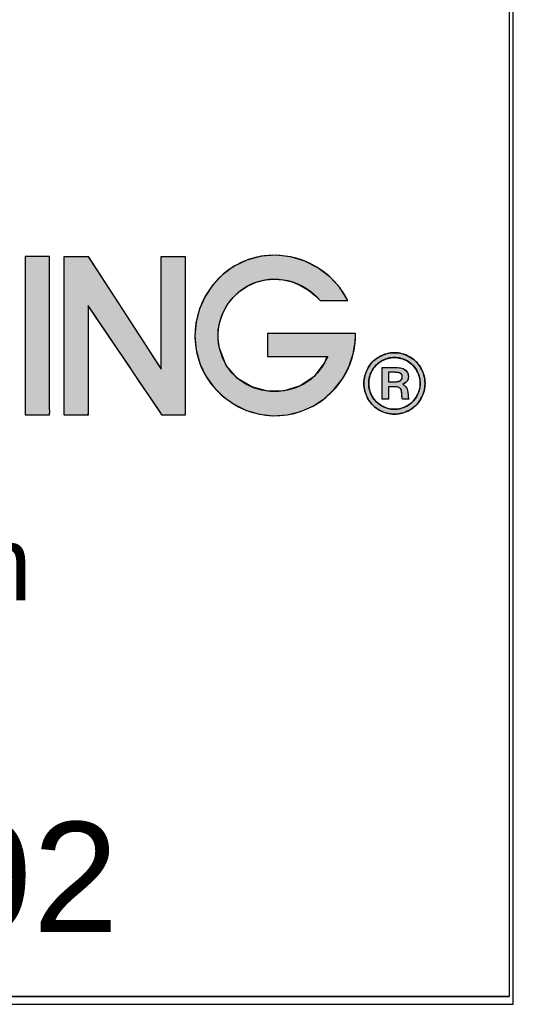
# Model space of a CAD drawing. Header units: inches. Extents: x 0.1 to 84.9, y 0.1 to 49.9.
# Tile 8 of 11: x 81.6 to 84.9, y 0.1 to 6.6. Entities that reach past the tile are written whole.
import ezdxf
from ezdxf import colors
from ezdxf.entities.mleader import LeaderData, LeaderLine
from ezdxf.math import Vec2, Vec3

# ---------------------------------------------------------------- set-up
doc = ezdxf.new("R2010")
doc.units = ezdxf.units.IN
doc.header["$MEASUREMENT"] = 0
doc.layers.add('Default', color=7, linetype='Continuous')
doc.layers.add('Layer_1', color=7, linetype='Continuous')

# ---------------------------------------------------------------- blocks, each defined once
blk = doc.blocks.new('_DOT')
at = {"color": 0}
blk.add_line((0, 0), (-1, 0), dxfattribs=at)
at = {"color": 0, "const_width": 0.333}
blk.add_lwpolyline([(-0.1665, 0, 1), (0.1665, 0, 1)], format="xyb", close=True, dxfattribs=at)
blk = doc.blocks.new('block_2')
at = {"layer": 'Default', "linetype": 'Continuous'}
for points in [[(0.7599, 0.2235), (0.7595, 0.2235), (0.7585, 0.2235), (0.757, 0.2235), (0.7551, 0.2235), (0.7527, 0.2235), (0.7501, 0.2235), (0.7473, 0.2235), (0.7443, 0.2235), (0.7414, 0.2235), (0.7384, 0.2235), (0.7357, 0.2235), (0.7331, 0.2235), (0.7309, 0.2235), (0.7291, 0.2235), (0.7277, 0.2235), (0.727, 0.2235), (0.7268, 0.2232), (0.7268, 0.2196), (0.7268, 0.212), (0.7268, 0.2011), (0.7268, 0.1873), (0.7268, 0.1714), (0.7268, 0.1538), (0.7268, 0.135), (0.7268, 0.1157), (0.7268, 0.0964), (0.7268, 0.0777), (0.7268, 0.06), (0.7268, 0.0441), (0.7268, 0.0304), (0.7268, 0.0194), (0.7268, 0.0119), (0.7268, 0.0082), (0.7281, 0.008), (0.7301, 0.008), (0.732, 0.008), (0.734, 0.008), (0.736, 0.008), (0.7379, 0.008), (0.7399, 0.008), (0.7418, 0.008), (0.7438, 0.008), (0.7458, 0.008), (0.7477, 0.008), (0.7497, 0.008), (0.7516, 0.008), (0.7536, 0.008), (0.7556, 0.008), (0.7575, 0.008), (0.7595, 0.008), (0.7596, 0.0081), (0.7597, 0.0083), (0.7598, 0.0088), (0.7599, 0.0094), (0.7599, 0.0101), (0.76, 0.0109), (0.76, 0.0117), (0.76, 0.0126), (0.76, 0.0135), (0.76, 0.0144), (0.7599, 0.0153), (0.7599, 0.0161), (0.7599, 0.0169), (0.7599, 0.0175), (0.7599, 0.0181), (0.7599, 0.0185), (0.7599, 0.0201), (0.7599, 0.0244), (0.7599, 0.0288), (0.7599, 0.0331), (0.7599, 0.0375), (0.7599, 0.0418), (0.7599, 0.0461), (0.7599, 0.0505), (0.7599, 0.0548), (0.7599, 0.0592), (0.7599, 0.0635), (0.7599, 0.0679), (0.7599, 0.0722), (0.7599, 0.0766), (0.7599, 0.0809), (0.7599, 0.0853), (0.7599, 0.0896), (0.7599, 0.0963), (0.7599, 0.1043), (0.7599, 0.1122), (0.7599, 0.1202), (0.7599, 0.1281), (0.7599, 0.1361), (0.7599, 0.144), (0.7599, 0.152), (0.7599, 0.1599), (0.7599, 0.1678), (0.7599, 0.1758), (0.7599, 0.1837), (0.7599, 0.1917), (0.7599, 0.1996), (0.7599, 0.2076), (0.7599, 0.2155)], [(0.7798, 0.2235), (0.7798, 0.2076), (0.7798, 0.1917), (0.7798, 0.1758), (0.7798, 0.1599), (0.7798, 0.144), (0.7798, 0.1281), (0.7798, 0.1122), (0.7798, 0.0963), (0.7798, 0.0852), (0.7798, 0.0766), (0.7798, 0.0679), (0.7798, 0.0592), (0.7798, 0.0505), (0.7798, 0.0418), (0.7798, 0.0331), (0.7798, 0.0244), (0.7798, 0.0184), (0.7797, 0.0175), (0.7797, 0.0161), (0.7797, 0.0144), (0.7797, 0.0126), (0.7797, 0.0108), (0.7798, 0.0094), (0.7799, 0.0083), (0.7802, 0.0079), (0.784, 0.0079), (0.7879, 0.0079), (0.7917, 0.0079), (0.7956, 0.0079), (0.7994, 0.0079), (0.8033, 0.0079), (0.8072, 0.0079), (0.811, 0.0079), (0.8123, 0.0106), (0.8123, 0.0234), (0.8123, 0.0439), (0.8123, 0.0691), (0.8123, 0.0957), (0.8123, 0.1209), (0.8123, 0.1414), (0.8123, 0.1542), (0.8128, 0.1562), (0.8192, 0.1466), (0.8316, 0.1284), (0.8477, 0.1044), (0.8657, 0.0779), (0.8832, 0.0519), (0.8984, 0.0296), (0.909, 0.0139), (0.913, 0.0079), (0.9142, 0.0079), (0.9175, 0.0079), (0.9223, 0.0079), (0.9278, 0.0079), (0.9334, 0.0079), (0.9384, 0.0079), (0.9423, 0.0079), (0.9443, 0.0079), (0.9445, 0.0119), (0.9445, 0.0304), (0.9445, 0.06), (0.9445, 0.0964), (0.9445, 0.135), (0.9445, 0.1714), (0.9445, 0.2011), (0.9445, 0.2196), (0.9443, 0.2235), (0.9422, 0.2235), (0.9382, 0.2235), (0.933, 0.2235), (0.9272, 0.2235), (0.9215, 0.2235), (0.9166, 0.2235), (0.9132, 0.2235), (0.9119, 0.2235), (0.9119, 0.2174), (0.9119, 0.2012), (0.9119, 0.1782), (0.9119, 0.1515), (0.9119, 0.1243), (0.9119, 0.0996), (0.9119, 0.0809), (0.9119, 0.0711), (0.9101, 0.0731), (0.9015, 0.0863), (0.8878, 0.1074), (0.871, 0.1332), (0.8532, 0.1606), (0.8364, 0.1865), (0.8227, 0.2075), (0.8141, 0.2207), (0.8122, 0.2235), (0.8101, 0.2235), (0.8061, 0.2235), (0.8009, 0.2235), (0.7951, 0.2235), (0.7894, 0.2235), (0.7845, 0.2235), (0.7811, 0.2235)], [(1.0566, 0.1191), (1.0566, 0.1179), (1.0566, 0.1145), (1.0566, 0.1098), (1.0566, 0.1043), (1.0566, 0.0987), (1.0566, 0.0937), (1.0566, 0.0898), (1.0566, 0.0878), (1.0581, 0.0877), (1.0651, 0.0877), (1.0764, 0.0877), (1.0902, 0.0877), (1.1049, 0.0877), (1.1187, 0.0877), (1.1299, 0.0877), (1.137, 0.0877), (1.1347, 0.0798), (1.1198, 0.0604), (1.1007, 0.0475), (1.079, 0.0408), (1.0566, 0.0404), (1.0349, 0.0461), (1.0156, 0.0578), (1.0004, 0.0754), (0.9909, 0.0989), (0.9892, 0.1114), (0.9895, 0.1239), (0.9919, 0.136), (0.9961, 0.1475), (1.0021, 0.1582), (1.0097, 0.168), (1.0187, 0.1764), (1.0291, 0.1834), (1.0409, 0.1887), (1.0532, 0.1919), (1.0656, 0.193), (1.078, 0.192), (1.09, 0.1891), (1.1015, 0.1844), (1.1123, 0.178), (1.1221, 0.1699), (1.1281, 0.1637), (1.1306, 0.1637), (1.1352, 0.1637), (1.1413, 0.1637), (1.148, 0.1637), (1.1546, 0.1637), (1.1602, 0.1637), (1.1642, 0.1637), (1.1657, 0.1637), (1.1548, 0.1813), (1.1411, 0.1962), (1.125, 0.2083), (1.1072, 0.2173), (1.088, 0.2231), (1.0681, 0.2254), (1.048, 0.224), (1.0281, 0.2187), (1.0103, 0.21), (0.995, 0.1987), (0.982, 0.185), (0.9716, 0.1694), (0.964, 0.1524), (0.9592, 0.1343), (0.9576, 0.1155), (0.9593, 0.0965), (0.9644, 0.0779), (0.9726, 0.0609), (0.9834, 0.0458), (0.9964, 0.0329), (1.0114, 0.0223), (1.028, 0.0142), (1.0457, 0.0091), (1.0642, 0.007), (1.0831, 0.0082), (1.1014, 0.0127), (1.1184, 0.0202), (1.1338, 0.0304), (1.1473, 0.0429), (1.1585, 0.0574), (1.1673, 0.0735), (1.1732, 0.0911), (1.176, 0.1096), (1.1762, 0.116), (1.1762, 0.1163), (1.1762, 0.1167), (1.1762, 0.1173), (1.1762, 0.1178), (1.1762, 0.1183), (1.1762, 0.1188), (1.1762, 0.119), (1.1757, 0.1191), (1.168, 0.1191), (1.1533, 0.1191), (1.1341, 0.1191), (1.1128, 0.1191), (1.092, 0.1191), (1.074, 0.1191), (1.0614, 0.1191)]]:
    blk.add_hatch(color=7, dxfattribs=at).paths.add_polyline_path(points)
at = {"layer": 'Default', "color": 7, "linetype": 'Continuous'}
for points in [[(0.7599, 0.2235), (0.7595, 0.2235), (0.7585, 0.2235), (0.757, 0.2235), (0.7551, 0.2235), (0.7527, 0.2235), (0.7501, 0.2235), (0.7473, 0.2235), (0.7443, 0.2235), (0.7414, 0.2235), (0.7384, 0.2235), (0.7357, 0.2235), (0.7331, 0.2235), (0.7309, 0.2235), (0.7291, 0.2235), (0.7277, 0.2235), (0.727, 0.2235), (0.7268, 0.2232), (0.7268, 0.2196), (0.7268, 0.212), (0.7268, 0.2011), (0.7268, 0.1873), (0.7268, 0.1714), (0.7268, 0.1538), (0.7268, 0.135), (0.7268, 0.1157), (0.7268, 0.0964), (0.7268, 0.0777), (0.7268, 0.06), (0.7268, 0.0441), (0.7268, 0.0304), (0.7268, 0.0194), (0.7268, 0.0119), (0.7268, 0.0082), (0.7281, 0.008), (0.7301, 0.008), (0.732, 0.008), (0.734, 0.008), (0.736, 0.008), (0.7379, 0.008), (0.7399, 0.008), (0.7418, 0.008), (0.7438, 0.008), (0.7458, 0.008), (0.7477, 0.008), (0.7497, 0.008), (0.7516, 0.008), (0.7536, 0.008), (0.7556, 0.008), (0.7575, 0.008), (0.7595, 0.008), (0.7596, 0.0081), (0.7597, 0.0083), (0.7598, 0.0088), (0.7599, 0.0094), (0.7599, 0.0101), (0.76, 0.0109), (0.76, 0.0117), (0.76, 0.0126), (0.76, 0.0135), (0.76, 0.0144), (0.7599, 0.0153), (0.7599, 0.0161), (0.7599, 0.0169), (0.7599, 0.0175), (0.7599, 0.0181), (0.7599, 0.0185), (0.7599, 0.0201), (0.7599, 0.0244), (0.7599, 0.0288), (0.7599, 0.0331), (0.7599, 0.0375), (0.7599, 0.0418), (0.7599, 0.0461), (0.7599, 0.0505), (0.7599, 0.0548), (0.7599, 0.0592), (0.7599, 0.0635), (0.7599, 0.0679), (0.7599, 0.0722), (0.7599, 0.0766), (0.7599, 0.0809), (0.7599, 0.0853), (0.7599, 0.0896), (0.7599, 0.0963), (0.7599, 0.1043), (0.7599, 0.1122), (0.7599, 0.1202), (0.7599, 0.1281), (0.7599, 0.1361), (0.7599, 0.144), (0.7599, 0.152), (0.7599, 0.1599), (0.7599, 0.1678), (0.7599, 0.1758), (0.7599, 0.1837), (0.7599, 0.1917), (0.7599, 0.1996), (0.7599, 0.2076), (0.7599, 0.2155), (0.7599, 0.2235)], [(0.7798, 0.2235), (0.7811, 0.2235), (0.7845, 0.2235), (0.7894, 0.2235), (0.7951, 0.2235), (0.8009, 0.2235), (0.8061, 0.2235), (0.8101, 0.2235), (0.8122, 0.2235), (0.8141, 0.2207), (0.8227, 0.2075), (0.8364, 0.1865), (0.8532, 0.1606), (0.871, 0.1332), (0.8878, 0.1074), (0.9015, 0.0863), (0.9101, 0.0731), (0.9119, 0.0711), (0.9119, 0.0809), (0.9119, 0.0996), (0.9119, 0.1243), (0.9119, 0.1515), (0.9119, 0.1782), (0.9119, 0.2012), (0.9119, 0.2174), (0.9119, 0.2235), (0.9132, 0.2235), (0.9166, 0.2235), (0.9215, 0.2235), (0.9272, 0.2235), (0.933, 0.2235), (0.9382, 0.2235), (0.9422, 0.2235), (0.9443, 0.2235), (0.9445, 0.2196), (0.9445, 0.2011), (0.9445, 0.1714), (0.9445, 0.135), (0.9445, 0.0964), (0.9445, 0.06), (0.9445, 0.0304), (0.9445, 0.0119), (0.9443, 0.0079), (0.9423, 0.0079), (0.9384, 0.0079), (0.9334, 0.0079), (0.9278, 0.0079), (0.9223, 0.0079), (0.9175, 0.0079), (0.9142, 0.0079), (0.913, 0.0079), (0.909, 0.0139), (0.8984, 0.0296), (0.8832, 0.0519), (0.8657, 0.0779), (0.8477, 0.1044), (0.8316, 0.1284), (0.8192, 0.1466), (0.8128, 0.1562), (0.8123, 0.1542), (0.8123, 0.1414), (0.8123, 0.1209), (0.8123, 0.0957), (0.8123, 0.0691), (0.8123, 0.0439), (0.8123, 0.0234), (0.8123, 0.0106), (0.811, 0.0079), (0.8072, 0.0079), (0.8033, 0.0079), (0.7994, 0.0079), (0.7956, 0.0079), (0.7917, 0.0079), (0.7879, 0.0079), (0.784, 0.0079), (0.7802, 0.0079), (0.7799, 0.0083), (0.7798, 0.0094), (0.7797, 0.0108), (0.7797, 0.0126), (0.7797, 0.0144), (0.7797, 0.0161), (0.7797, 0.0175), (0.7798, 0.0184), (0.7798, 0.0244), (0.7798, 0.0331), (0.7798, 0.0418), (0.7798, 0.0505), (0.7798, 0.0592), (0.7798, 0.0679), (0.7798, 0.0766), (0.7798, 0.0852), (0.7798, 0.0963), (0.7798, 0.1122), (0.7798, 0.1281), (0.7798, 0.144), (0.7798, 0.1599), (0.7798, 0.1758), (0.7798, 0.1917), (0.7798, 0.2076), (0.7798, 0.2235)], [(1.0566, 0.1191), (1.0566, 0.1179), (1.0566, 0.1145), (1.0566, 0.1098), (1.0566, 0.1043), (1.0566, 0.0987), (1.0566, 0.0937), (1.0566, 0.0898), (1.0566, 0.0878), (1.0581, 0.0877), (1.0651, 0.0877), (1.0764, 0.0877), (1.0902, 0.0877), (1.1049, 0.0877), (1.1187, 0.0877), (1.1299, 0.0877), (1.137, 0.0877), (1.1347, 0.0798), (1.1198, 0.0604), (1.1007, 0.0475), (1.079, 0.0408), (1.0566, 0.0404), (1.0349, 0.0461), (1.0156, 0.0578), (1.0004, 0.0754), (0.9909, 0.0989), (0.9892, 0.1114), (0.9895, 0.1239), (0.9919, 0.136), (0.9961, 0.1475), (1.0021, 0.1582), (1.0097, 0.168), (1.0187, 0.1764), (1.0291, 0.1834), (1.0409, 0.1887), (1.0532, 0.1919), (1.0656, 0.193), (1.078, 0.192), (1.09, 0.1891), (1.1015, 0.1844), (1.1123, 0.178), (1.1221, 0.1699), (1.1281, 0.1637), (1.1306, 0.1637), (1.1352, 0.1637), (1.1413, 0.1637), (1.148, 0.1637), (1.1546, 0.1637), (1.1602, 0.1637), (1.1642, 0.1637), (1.1657, 0.1637), (1.1548, 0.1813), (1.1411, 0.1962), (1.125, 0.2083), (1.1072, 0.2173), (1.088, 0.2231), (1.0681, 0.2254), (1.048, 0.224), (1.0281, 0.2187), (1.0103, 0.21), (0.995, 0.1987), (0.982, 0.185), (0.9716, 0.1694), (0.964, 0.1524), (0.9592, 0.1343), (0.9576, 0.1155), (0.9593, 0.0965), (0.9644, 0.0779), (0.9726, 0.0609), (0.9834, 0.0458), (0.9964, 0.0329), (1.0114, 0.0223), (1.028, 0.0142), (1.0457, 0.0091), (1.0642, 0.007), (1.0831, 0.0082), (1.1014, 0.0127), (1.1184, 0.0202), (1.1338, 0.0304), (1.1473, 0.0429), (1.1585, 0.0574), (1.1673, 0.0735), (1.1732, 0.0911), (1.176, 0.1096), (1.1762, 0.116), (1.1762, 0.1163), (1.1762, 0.1167), (1.1762, 0.1173), (1.1762, 0.1178), (1.1762, 0.1183), (1.1762, 0.1188), (1.1762, 0.119), (1.1757, 0.1191), (1.168, 0.1191), (1.1533, 0.1191), (1.1341, 0.1191), (1.1128, 0.1191), (1.092, 0.1191), (1.074, 0.1191), (1.0614, 0.1191), (1.0566, 0.1191)]]:
    blk.add_lwpolyline(points, close=True, dxfattribs=at)
for points, knots in [([(1.1657, 0.1637), (1.1399, 0.216), (1.075, 0.2402), (1.0217, 0.216), (0.9722, 0.1936), (0.9463, 0.1359), (0.9624, 0.084), (0.9781, 0.0329), (1.0302, 0), (1.0831, 0.0082), (1.1356, 0.0163), (1.1762, 0.0627), (1.1762, 0.116)], [0, 0, 0, 0, 0.25, 0.25, 0.25, 0.5, 0.5, 0.5, 0.75, 0.75, 0.75, 1, 1, 1, 1]), ([(0.7268, 0.008), (0.7377, 0.008), (0.7486, 0.008), (0.7595, 0.008), (0.7603, 0.008), (0.7599, 0.0176), (0.7599, 0.0186), (0.7599, 0.0428), (0.7599, 0.0669), (0.7599, 0.091), (0.7599, 0.1352), (0.7599, 0.1793), (0.7599, 0.2235)], [0, 0, 0, 0, 0.25, 0.25, 0.25, 0.5, 0.5, 0.5, 0.75, 0.75, 0.75, 1, 1, 1, 1]), ([(0.8123, 0.0079), (0.8016, 0.0079), (0.7909, 0.0079), (0.7802, 0.0079), (0.7794, 0.0079), (0.7798, 0.0176), (0.7798, 0.0186), (0.7798, 0.0428), (0.7798, 0.0669), (0.7798, 0.091), (0.7798, 0.1352), (0.7798, 0.1793), (0.7798, 0.2235)], [0, 0, 0, 0, 0.25, 0.25, 0.25, 0.5, 0.5, 0.5, 0.75, 0.75, 0.75, 1, 1, 1, 1]), ([(1.1384, 0.0877), (1.11, 0.0189), (1.0077, 0.0257), (0.9909, 0.0989), (0.983, 0.1337), (1.0011, 0.1698), (1.0329, 0.1854), (1.0658, 0.2015), (1.1047, 0.191), (1.128, 0.1637)], [0, 0, 0, 0, 0.333333, 0.333333, 0.333333, 0.666667, 0.666667, 0.666667, 1, 1, 1, 1])]:
    blk.add_open_spline(points, degree=3, knots=knots, dxfattribs=at)
for points in [[(0.7599, 0.2235), (0.7599, 0.2235), (0.7268, 0.2235), (0.7268, 0.2235)], [(0.7268, 0.2235), (0.7268, 0.2235), (0.7268, 0.008), (0.7268, 0.008)], [(0.7798, 0.2235), (0.7798, 0.2235), (0.8123, 0.2235), (0.8123, 0.2235)], [(0.8123, 0.2235), (0.8123, 0.2235), (0.9119, 0.0704), (0.9119, 0.0704)], [(0.9119, 0.0704), (0.9119, 0.0704), (0.9119, 0.2235), (0.9119, 0.2235)], [(0.9119, 0.2235), (0.9119, 0.2235), (0.9445, 0.2235), (0.9445, 0.2235)], [(0.9445, 0.2235), (0.9445, 0.2235), (0.9445, 0.0079), (0.9445, 0.0079)], [(1.128, 0.1637), (1.128, 0.1637), (1.1657, 0.1637), (1.1657, 0.1637)], [(0.913, 0.0079), (0.913, 0.0079), (0.8123, 0.1569), (0.8123, 0.1569)], [(0.8123, 0.1569), (0.8123, 0.1569), (0.8123, 0.0079), (0.8123, 0.0079)], [(1.0566, 0.1191), (1.0566, 0.1191), (1.0566, 0.0877), (1.0566, 0.0877)], [(1.1762, 0.1191), (1.1762, 0.1191), (1.0566, 0.1191), (1.0566, 0.1191)], [(1.1762, 0.116), (1.1762, 0.116), (1.1762, 0.1191), (1.1762, 0.1191)], [(1.0566, 0.0877), (1.0566, 0.0877), (1.1384, 0.0877), (1.1384, 0.0877)], [(0.9445, 0.0079), (0.9445, 0.0079), (0.913, 0.0079), (0.913, 0.0079)]]:
    blk.add_open_spline(points, degree=3, dxfattribs=at)
blk = doc.blocks.new('block_5')
at = {"layer": 'Layer_1', "linetype": 'Continuous'}
h = blk.add_hatch(color=7, dxfattribs=at)
h.paths.add_polyline_path([(0.0415, 0.0836), (0.0391, 0.0835), (0.0366, 0.0833), (0.0341, 0.0829), (0.0317, 0.0824), (0.0293, 0.0817), (0.0268, 0.0808), (0.0244, 0.0798), (0.022, 0.0786), (0.0196, 0.0773), (0.0174, 0.0759), (0.0153, 0.0743), (0.0133, 0.0726), (0.0114, 0.0707), (0.0097, 0.0687), (0.008, 0.0666), (0.0065, 0.0644), (0.0052, 0.062), (0.004, 0.0595), (0.0029, 0.0571), (0.002, 0.0546), (0.0013, 0.0521), (0.0007, 0.0495), (0.0003, 0.047), (0.0001, 0.0444), (0, 0.0418), (0.0001, 0.0392), (0.0003, 0.0367), (0.0007, 0.0342), (0.0013, 0.0316), (0.002, 0.0292), (0.0029, 0.0267), (0.0039, 0.0243), (0.0051, 0.0219), (0.0064, 0.0195), (0.0079, 0.0173), (0.0095, 0.0152), (0.0112, 0.0132), (0.013, 0.0113), (0.015, 0.0096), (0.0171, 0.008), (0.0194, 0.0065), (0.0217, 0.0051), (0.0241, 0.0039), (0.0266, 0.0029), (0.029, 0.002), (0.0315, 0.0013), (0.034, 0.0007), (0.0365, 0.0003), (0.0391, 0.0001), (0.0417, 0), (0.0442, 0.0001), (0.0467, 0.0003), (0.0492, 0.0007), (0.0517, 0.0013), (0.0542, 0.002), (0.0566, 0.0029), (0.059, 0.0039), (0.0614, 0.0051), (0.0638, 0.0065), (0.066, 0.008), (0.0682, 0.0096), (0.0701, 0.0113), (0.072, 0.0132), (0.0737, 0.0152), (0.0753, 0.0173), (0.0768, 0.0195), (0.0781, 0.0219), (0.0793, 0.0243), (0.0803, 0.0267), (0.0812, 0.0292), (0.0819, 0.0316), (0.0825, 0.0342), (0.0829, 0.0367), (0.0831, 0.0392), (0.0832, 0.0418), (0.0831, 0.0444), (0.0829, 0.047), (0.0825, 0.0495), (0.0819, 0.0521), (0.0812, 0.0546), (0.0803, 0.0571), (0.0792, 0.0595), (0.078, 0.062), (0.0767, 0.0644), (0.0752, 0.0666), (0.0735, 0.0687), (0.0718, 0.0707), (0.0699, 0.0726), (0.0679, 0.0743), (0.0658, 0.0759), (0.0635, 0.0773), (0.0612, 0.0786), (0.0588, 0.0798), (0.0563, 0.0808), (0.0539, 0.0817), (0.0515, 0.0824), (0.049, 0.0829), (0.0465, 0.0833), (0.044, 0.0835)])
h.paths.add_polyline_path([(0.0415, 0.0771), (0.0394, 0.077), (0.0374, 0.0768), (0.0353, 0.0765), (0.0332, 0.076), (0.0312, 0.0754), (0.0291, 0.0747), (0.0271, 0.0738), (0.025, 0.0729), (0.0231, 0.0717), (0.0212, 0.0705), (0.0194, 0.0692), (0.0177, 0.0677), (0.0161, 0.0662), (0.0147, 0.0645), (0.0133, 0.0627), (0.0121, 0.0608), (0.0109, 0.0588), (0.0099, 0.0567), (0.009, 0.0546), (0.0083, 0.0525), (0.0076, 0.0504), (0.0072, 0.0483), (0.0068, 0.0461), (0.0066, 0.044), (0.0066, 0.0418), (0.0066, 0.0397), (0.0068, 0.0375), (0.0072, 0.0354), (0.0076, 0.0333), (0.0082, 0.0312), (0.009, 0.0292), (0.0098, 0.0271), (0.0109, 0.0251), (0.012, 0.0231), (0.0132, 0.0212), (0.0146, 0.0194), (0.016, 0.0177), (0.0176, 0.0162), (0.0193, 0.0147), (0.021, 0.0134), (0.0229, 0.0121), (0.0249, 0.011), (0.0269, 0.01), (0.0289, 0.0091), (0.031, 0.0084), (0.0331, 0.0078), (0.0352, 0.0073), (0.0373, 0.0069), (0.0394, 0.0067), (0.0415, 0.0067), (0.0437, 0.0067), (0.0459, 0.0069), (0.048, 0.0073), (0.0501, 0.0078), (0.0522, 0.0084), (0.0542, 0.0091), (0.0563, 0.01), (0.0583, 0.011), (0.0603, 0.0121), (0.0622, 0.0134), (0.0639, 0.0147), (0.0656, 0.0162), (0.0672, 0.0177), (0.0686, 0.0194), (0.07, 0.0212), (0.0712, 0.0231), (0.0723, 0.0251), (0.0733, 0.0271), (0.0742, 0.0292), (0.075, 0.0312), (0.0756, 0.0333), (0.076, 0.0354), (0.0764, 0.0375), (0.0766, 0.0397), (0.0766, 0.0418), (0.0766, 0.044), (0.0764, 0.0461), (0.076, 0.0483), (0.0756, 0.0504), (0.0749, 0.0525), (0.0742, 0.0546), (0.0733, 0.0567), (0.0723, 0.0588), (0.0711, 0.0608), (0.0699, 0.0627), (0.0685, 0.0645), (0.0671, 0.0662), (0.0655, 0.0677), (0.0638, 0.0692), (0.062, 0.0705), (0.0601, 0.0717), (0.0581, 0.0729), (0.0561, 0.0738), (0.0541, 0.0747), (0.052, 0.0754), (0.0499, 0.076), (0.0479, 0.0765), (0.0458, 0.0768), (0.0437, 0.077)])
h = blk.add_hatch(color=7, dxfattribs=at)
h.paths.add_polyline_path([(0.025, 0.0637), (0.025, 0.06), (0.025, 0.0509), (0.025, 0.0395), (0.025, 0.0287), (0.025, 0.0217), (0.0252, 0.0205), (0.0264, 0.0205), (0.0285, 0.0205), (0.0307, 0.0205), (0.0326, 0.0205), (0.0334, 0.0205), (0.0334, 0.0216), (0.0334, 0.025), (0.0334, 0.0294), (0.0334, 0.0337), (0.0334, 0.0367), (0.0335, 0.0374), (0.0343, 0.0374), (0.0356, 0.0374), (0.0372, 0.0374), (0.0385, 0.0374), (0.0392, 0.0374), (0.0408, 0.0373), (0.0426, 0.0373), (0.0442, 0.0371), (0.0456, 0.0369), (0.0467, 0.0366), (0.0476, 0.0363), (0.0483, 0.0359), (0.049, 0.0354), (0.0496, 0.0349), (0.0501, 0.0343), (0.0505, 0.0336), (0.0508, 0.0328), (0.0511, 0.0318), (0.0513, 0.0306), (0.0515, 0.0291), (0.0517, 0.0273), (0.0518, 0.0255), (0.0518, 0.0244), (0.0519, 0.0234), (0.0521, 0.0224), (0.0523, 0.0216), (0.0526, 0.0208), (0.053, 0.0205), (0.0544, 0.0205), (0.0565, 0.0205), (0.0587, 0.0205), (0.0605, 0.0205), (0.0612, 0.0205), (0.061, 0.021), (0.0608, 0.0215), (0.0606, 0.022), (0.0605, 0.0224), (0.0604, 0.0229), (0.0603, 0.0233), (0.0602, 0.0237), (0.0602, 0.0243), (0.0601, 0.025), (0.0601, 0.0258), (0.0601, 0.0267), (0.06, 0.0286), (0.0598, 0.0306), (0.0595, 0.0323), (0.0591, 0.0338), (0.0586, 0.0352), (0.0579, 0.0363), (0.0572, 0.0374), (0.0563, 0.0383), (0.0553, 0.0392), (0.0542, 0.0399), (0.053, 0.0406), (0.0539, 0.0411), (0.0552, 0.0417), (0.0563, 0.0424), (0.0573, 0.0432), (0.0582, 0.044), (0.0589, 0.045), (0.0595, 0.046), (0.06, 0.047), (0.0603, 0.0481), (0.0605, 0.0493), (0.0606, 0.0506), (0.0605, 0.0525), (0.0601, 0.0546), (0.0594, 0.0565), (0.0582, 0.0582), (0.0567, 0.0598), (0.0549, 0.0611), (0.0532, 0.062), (0.0511, 0.0627), (0.0486, 0.0632), (0.0457, 0.0635), (0.0425, 0.0637), (0.0405, 0.0637), (0.0379, 0.0637), (0.0339, 0.0637), (0.0297, 0.0637), (0.0264, 0.0637)])
h.paths.add_polyline_path([(0.0334, 0.044), (0.0335, 0.044), (0.0338, 0.044), (0.0343, 0.044), (0.0348, 0.044), (0.0355, 0.044), (0.0362, 0.044), (0.0369, 0.044), (0.0377, 0.044), (0.0384, 0.044), (0.0391, 0.044), (0.0397, 0.044), (0.0402, 0.044), (0.0405, 0.044), (0.0406, 0.044), (0.0413, 0.044), (0.0422, 0.0441), (0.0431, 0.0441), (0.0439, 0.0442), (0.0446, 0.0442), (0.0454, 0.0443), (0.0461, 0.0444), (0.0467, 0.0446), (0.0473, 0.0447), (0.0479, 0.0449), (0.0484, 0.0451), (0.0489, 0.0453), (0.0493, 0.0455), (0.0497, 0.0457), (0.05, 0.046), (0.0503, 0.0462), (0.0506, 0.0465), (0.0509, 0.0468), (0.0511, 0.0471), (0.0514, 0.0474), (0.0516, 0.0478), (0.0517, 0.0481), (0.0519, 0.0484), (0.052, 0.0488), (0.0521, 0.0492), (0.0522, 0.0496), (0.0523, 0.0499), (0.0523, 0.0503), (0.0523, 0.0508), (0.0523, 0.0512), (0.0523, 0.0516), (0.0522, 0.052), (0.0521, 0.0523), (0.052, 0.0527), (0.0519, 0.053), (0.0517, 0.0534), (0.0516, 0.0537), (0.0514, 0.054), (0.0512, 0.0543), (0.0509, 0.0546), (0.0507, 0.0548), (0.0504, 0.0551), (0.0501, 0.0553), (0.0497, 0.0556), (0.0494, 0.0558), (0.0489, 0.056), (0.0484, 0.0562), (0.0479, 0.0563), (0.0473, 0.0565), (0.0467, 0.0566), (0.046, 0.0567), (0.0453, 0.0568), (0.0445, 0.0569), (0.0437, 0.0569), (0.0428, 0.057), (0.0418, 0.057), (0.0409, 0.057), (0.0404, 0.057), (0.0402, 0.057), (0.0398, 0.057), (0.0393, 0.057), (0.0387, 0.057), (0.0381, 0.057), (0.0373, 0.057), (0.0366, 0.057), (0.0359, 0.057), (0.0352, 0.057), (0.0346, 0.057), (0.0341, 0.057), (0.0337, 0.057), (0.0335, 0.057), (0.0334, 0.057), (0.0334, 0.0567), (0.0334, 0.0561), (0.0334, 0.0553), (0.0334, 0.0542), (0.0334, 0.053), (0.0334, 0.0517), (0.0334, 0.0503), (0.0334, 0.049), (0.0334, 0.0477), (0.0334, 0.0465), (0.0334, 0.0455), (0.0334, 0.0447), (0.0334, 0.0442)])
at = {"layer": 'Layer_1', "color": 7, "linetype": 'Continuous'}
for points in [[(0.0415, 0.0836), (0.044, 0.0835), (0.0465, 0.0833), (0.049, 0.0829), (0.0515, 0.0824), (0.0539, 0.0817), (0.0563, 0.0808), (0.0588, 0.0798), (0.0612, 0.0786), (0.0635, 0.0773), (0.0658, 0.0759), (0.0679, 0.0743), (0.0699, 0.0726), (0.0718, 0.0707), (0.0735, 0.0687), (0.0752, 0.0666), (0.0767, 0.0644), (0.078, 0.062), (0.0792, 0.0595), (0.0803, 0.0571), (0.0812, 0.0546), (0.0819, 0.0521), (0.0825, 0.0495), (0.0829, 0.047), (0.0831, 0.0444), (0.0832, 0.0418), (0.0831, 0.0392), (0.0829, 0.0367), (0.0825, 0.0342), (0.0819, 0.0316), (0.0812, 0.0292), (0.0803, 0.0267), (0.0793, 0.0243), (0.0781, 0.0219), (0.0768, 0.0195), (0.0753, 0.0173), (0.0737, 0.0152), (0.072, 0.0132), (0.0701, 0.0113), (0.0682, 0.0096), (0.066, 0.008), (0.0638, 0.0065), (0.0614, 0.0051), (0.059, 0.0039), (0.0566, 0.0029), (0.0542, 0.002), (0.0517, 0.0013), (0.0492, 0.0007), (0.0467, 0.0003), (0.0442, 0.0001), (0.0417, 0), (0.0391, 0.0001), (0.0365, 0.0003), (0.034, 0.0007), (0.0315, 0.0013), (0.029, 0.002), (0.0266, 0.0029), (0.0241, 0.0039), (0.0217, 0.0051), (0.0194, 0.0065), (0.0171, 0.008), (0.015, 0.0096), (0.013, 0.0113), (0.0112, 0.0132), (0.0095, 0.0152), (0.0079, 0.0173), (0.0064, 0.0195), (0.0051, 0.0219), (0.0039, 0.0243), (0.0029, 0.0267), (0.002, 0.0292), (0.0013, 0.0316), (0.0007, 0.0342), (0.0003, 0.0367), (0.0001, 0.0392), (0, 0.0418), (0.0001, 0.0444), (0.0003, 0.047), (0.0007, 0.0495), (0.0013, 0.0521), (0.002, 0.0546), (0.0029, 0.0571), (0.004, 0.0595), (0.0052, 0.062), (0.0065, 0.0644), (0.008, 0.0666), (0.0097, 0.0687), (0.0114, 0.0707), (0.0133, 0.0726), (0.0153, 0.0743), (0.0174, 0.0759), (0.0196, 0.0773), (0.022, 0.0786), (0.0244, 0.0798), (0.0268, 0.0808), (0.0293, 0.0817), (0.0317, 0.0824), (0.0341, 0.0829), (0.0366, 0.0833), (0.0391, 0.0835), (0.0415, 0.0836)], [(0.0415, 0.0771), (0.0394, 0.077), (0.0374, 0.0768), (0.0353, 0.0765), (0.0332, 0.076), (0.0312, 0.0754), (0.0291, 0.0747), (0.0271, 0.0738), (0.025, 0.0729), (0.0231, 0.0717), (0.0212, 0.0705), (0.0194, 0.0692), (0.0177, 0.0677), (0.0161, 0.0662), (0.0147, 0.0645), (0.0133, 0.0627), (0.0121, 0.0608), (0.0109, 0.0588), (0.0099, 0.0567), (0.009, 0.0546), (0.0083, 0.0525), (0.0076, 0.0504), (0.0072, 0.0483), (0.0068, 0.0461), (0.0066, 0.044), (0.0066, 0.0418), (0.0066, 0.0397), (0.0068, 0.0375), (0.0072, 0.0354), (0.0076, 0.0333), (0.0082, 0.0312), (0.009, 0.0292), (0.0098, 0.0271), (0.0109, 0.0251), (0.012, 0.0231), (0.0132, 0.0212), (0.0146, 0.0194), (0.016, 0.0177), (0.0176, 0.0162), (0.0193, 0.0147), (0.021, 0.0134), (0.0229, 0.0121), (0.0249, 0.011), (0.0269, 0.01), (0.0289, 0.0091), (0.031, 0.0084), (0.0331, 0.0078), (0.0352, 0.0073), (0.0373, 0.0069), (0.0394, 0.0067), (0.0415, 0.0067), (0.0437, 0.0067), (0.0459, 0.0069), (0.048, 0.0073), (0.0501, 0.0078), (0.0522, 0.0084), (0.0542, 0.0091), (0.0563, 0.01), (0.0583, 0.011), (0.0603, 0.0121), (0.0622, 0.0134), (0.0639, 0.0147), (0.0656, 0.0162), (0.0672, 0.0177), (0.0686, 0.0194), (0.07, 0.0212), (0.0712, 0.0231), (0.0723, 0.0251), (0.0733, 0.0271), (0.0742, 0.0292), (0.075, 0.0312), (0.0756, 0.0333), (0.076, 0.0354), (0.0764, 0.0375), (0.0766, 0.0397), (0.0766, 0.0418), (0.0766, 0.044), (0.0764, 0.0461), (0.076, 0.0483), (0.0756, 0.0504), (0.0749, 0.0525), (0.0742, 0.0546), (0.0733, 0.0567), (0.0723, 0.0588), (0.0711, 0.0608), (0.0699, 0.0627), (0.0685, 0.0645), (0.0671, 0.0662), (0.0655, 0.0677), (0.0638, 0.0692), (0.062, 0.0705), (0.0601, 0.0717), (0.0581, 0.0729), (0.0561, 0.0738), (0.0541, 0.0747), (0.052, 0.0754), (0.0499, 0.076), (0.0479, 0.0765), (0.0458, 0.0768), (0.0437, 0.077), (0.0415, 0.0771)], [(0.025, 0.0637), (0.0264, 0.0637), (0.0297, 0.0637), (0.0339, 0.0637), (0.0379, 0.0637), (0.0405, 0.0637), (0.0425, 0.0637), (0.0457, 0.0635), (0.0486, 0.0632), (0.0511, 0.0627), (0.0532, 0.062), (0.0549, 0.0611), (0.0567, 0.0598), (0.0582, 0.0582), (0.0594, 0.0565), (0.0601, 0.0546), (0.0605, 0.0525), (0.0606, 0.0506), (0.0605, 0.0493), (0.0603, 0.0481), (0.06, 0.047), (0.0595, 0.046), (0.0589, 0.045), (0.0582, 0.044), (0.0573, 0.0432), (0.0563, 0.0424), (0.0552, 0.0417), (0.0539, 0.0411), (0.053, 0.0406), (0.0542, 0.0399), (0.0553, 0.0392), (0.0563, 0.0383), (0.0572, 0.0374), (0.0579, 0.0363), (0.0586, 0.0352), (0.0591, 0.0338), (0.0595, 0.0323), (0.0598, 0.0306), (0.06, 0.0286), (0.0601, 0.0267), (0.0601, 0.0258), (0.0601, 0.025), (0.0602, 0.0243), (0.0602, 0.0237), (0.0603, 0.0233), (0.0604, 0.0229), (0.0605, 0.0224), (0.0606, 0.022), (0.0608, 0.0215), (0.061, 0.021), (0.0612, 0.0205), (0.0605, 0.0205), (0.0587, 0.0205), (0.0565, 0.0205), (0.0544, 0.0205), (0.053, 0.0205), (0.0526, 0.0208), (0.0523, 0.0216), (0.0521, 0.0224), (0.0519, 0.0234), (0.0518, 0.0244), (0.0518, 0.0255), (0.0517, 0.0273), (0.0515, 0.0291), (0.0513, 0.0306), (0.0511, 0.0318), (0.0508, 0.0328), (0.0505, 0.0336), (0.0501, 0.0343), (0.0496, 0.0349), (0.049, 0.0354), (0.0483, 0.0359), (0.0476, 0.0363), (0.0467, 0.0366), (0.0456, 0.0369), (0.0442, 0.0371), (0.0426, 0.0373), (0.0408, 0.0373), (0.0392, 0.0374), (0.0385, 0.0374), (0.0372, 0.0374), (0.0356, 0.0374), (0.0343, 0.0374), (0.0335, 0.0374), (0.0334, 0.0367), (0.0334, 0.0337), (0.0334, 0.0294), (0.0334, 0.025), (0.0334, 0.0216), (0.0334, 0.0205), (0.0326, 0.0205), (0.0307, 0.0205), (0.0285, 0.0205), (0.0264, 0.0205), (0.0252, 0.0205), (0.025, 0.0217), (0.025, 0.0287), (0.025, 0.0395), (0.025, 0.0509), (0.025, 0.06), (0.025, 0.0637)], [(0.0334, 0.044), (0.0335, 0.044), (0.0338, 0.044), (0.0343, 0.044), (0.0348, 0.044), (0.0355, 0.044), (0.0362, 0.044), (0.0369, 0.044), (0.0377, 0.044), (0.0384, 0.044), (0.0391, 0.044), (0.0397, 0.044), (0.0402, 0.044), (0.0405, 0.044), (0.0406, 0.044), (0.0413, 0.044), (0.0422, 0.0441), (0.0431, 0.0441), (0.0439, 0.0442), (0.0446, 0.0442), (0.0454, 0.0443), (0.0461, 0.0444), (0.0467, 0.0446), (0.0473, 0.0447), (0.0479, 0.0449), (0.0484, 0.0451), (0.0489, 0.0453), (0.0493, 0.0455), (0.0497, 0.0457), (0.05, 0.046), (0.0503, 0.0462), (0.0506, 0.0465), (0.0509, 0.0468), (0.0511, 0.0471), (0.0514, 0.0474), (0.0516, 0.0478), (0.0517, 0.0481), (0.0519, 0.0484), (0.052, 0.0488), (0.0521, 0.0492), (0.0522, 0.0496), (0.0523, 0.0499), (0.0523, 0.0503), (0.0523, 0.0508), (0.0523, 0.0512), (0.0523, 0.0516), (0.0522, 0.052), (0.0521, 0.0523), (0.052, 0.0527), (0.0519, 0.053), (0.0517, 0.0534), (0.0516, 0.0537), (0.0514, 0.054), (0.0512, 0.0543), (0.0509, 0.0546), (0.0507, 0.0548), (0.0504, 0.0551), (0.0501, 0.0553), (0.0497, 0.0556), (0.0494, 0.0558), (0.0489, 0.056), (0.0484, 0.0562), (0.0479, 0.0563), (0.0473, 0.0565), (0.0467, 0.0566), (0.046, 0.0567), (0.0453, 0.0568), (0.0445, 0.0569), (0.0437, 0.0569), (0.0428, 0.057), (0.0418, 0.057), (0.0409, 0.057), (0.0404, 0.057), (0.0402, 0.057), (0.0398, 0.057), (0.0393, 0.057), (0.0387, 0.057), (0.0381, 0.057), (0.0373, 0.057), (0.0366, 0.057), (0.0359, 0.057), (0.0352, 0.057), (0.0346, 0.057), (0.0341, 0.057), (0.0337, 0.057), (0.0335, 0.057), (0.0334, 0.057), (0.0334, 0.0567), (0.0334, 0.0561), (0.0334, 0.0553), (0.0334, 0.0542), (0.0334, 0.053), (0.0334, 0.0517), (0.0334, 0.0503), (0.0334, 0.049), (0.0334, 0.0477), (0.0334, 0.0465), (0.0334, 0.0455), (0.0334, 0.0447), (0.0334, 0.0442), (0.0334, 0.044)]]:
    blk.add_lwpolyline(points, close=True, dxfattribs=at)
for points, knots in [([(0.0415, 0.0836), (0.0485, 0.0836), (0.0553, 0.0818), (0.062, 0.0782), (0.0686, 0.0746), (0.0739, 0.0695), (0.0776, 0.0628), (0.0813, 0.0561), (0.0832, 0.0491), (0.0832, 0.0418), (0.0832, 0.0346), (0.0814, 0.0277), (0.0777, 0.0211), (0.074, 0.0144), (0.0689, 0.0093), (0.0622, 0.0056), (0.0556, 0.0019), (0.0488, 0), (0.0417, 0), (0.0345, 0), (0.0276, 0.0019), (0.0209, 0.0056), (0.0143, 0.0093), (0.0092, 0.0144), (0.0055, 0.0211), (0.0018, 0.0277), (0, 0.0346), (0, 0.0418), (0, 0.0491), (0.0019, 0.0561), (0.0056, 0.0628), (0.0094, 0.0695), (0.0146, 0.0746), (0.0212, 0.0782), (0.0279, 0.0818), (0.0346, 0.0836), (0.0415, 0.0836)], [0, 0, 0, 0, 0.083333, 0.083333, 0.083333, 0.166667, 0.166667, 0.166667, 0.25, 0.25, 0.25, 0.333333, 0.333333, 0.333333, 0.416667, 0.416667, 0.416667, 0.5, 0.5, 0.5, 0.583333, 0.583333, 0.583333, 0.666667, 0.666667, 0.666667, 0.75, 0.75, 0.75, 0.833333, 0.833333, 0.833333, 0.916667, 0.916667, 0.916667, 1, 1, 1, 1]), ([(0.0415, 0.0771), (0.0357, 0.0771), (0.03, 0.0755), (0.0244, 0.0725), (0.0188, 0.0695), (0.0144, 0.0651), (0.0113, 0.0594), (0.0081, 0.0538), (0.0066, 0.0479), (0.0066, 0.0418), (0.0066, 0.0358), (0.0081, 0.03), (0.0112, 0.0244), (0.0143, 0.0188), (0.0187, 0.0145), (0.0242, 0.0113), (0.0298, 0.0082), (0.0355, 0.0067), (0.0415, 0.0067), (0.0476, 0.0067), (0.0534, 0.0082), (0.059, 0.0113), (0.0645, 0.0145), (0.0689, 0.0188), (0.072, 0.0244), (0.0751, 0.03), (0.0766, 0.0358), (0.0766, 0.0418), (0.0766, 0.0479), (0.0751, 0.0538), (0.0719, 0.0594), (0.0688, 0.0651), (0.0644, 0.0695), (0.0588, 0.0725), (0.0532, 0.0755), (0.0475, 0.0771), (0.0415, 0.0771)], [0, 0, 0, 0, 0.083333, 0.083333, 0.083333, 0.166667, 0.166667, 0.166667, 0.25, 0.25, 0.25, 0.333333, 0.333333, 0.333333, 0.416667, 0.416667, 0.416667, 0.5, 0.5, 0.5, 0.583333, 0.583333, 0.583333, 0.666667, 0.666667, 0.666667, 0.75, 0.75, 0.75, 0.833333, 0.833333, 0.833333, 0.916667, 0.916667, 0.916667, 1, 1, 1, 1]), ([(0.0406, 0.044), (0.0452, 0.044), (0.0482, 0.0447), (0.0499, 0.0459), (0.0515, 0.0471), (0.0523, 0.0487), (0.0523, 0.0507), (0.0523, 0.0527), (0.0516, 0.0543), (0.05, 0.0554), (0.0485, 0.0565), (0.0453, 0.057), (0.0404, 0.057)], [0, 0, 0, 0, 0.25, 0.25, 0.25, 0.5, 0.5, 0.5, 0.75, 0.75, 0.75, 1, 1, 1, 1]), ([(0.041, 0.0637), (0.0476, 0.0637), (0.0523, 0.0628), (0.0551, 0.061), (0.0588, 0.0586), (0.0606, 0.0553), (0.0606, 0.051), (0.0606, 0.0486), (0.06, 0.0465), (0.0588, 0.0448), (0.0575, 0.043), (0.0555, 0.0417), (0.0527, 0.0407), (0.0551, 0.0397), (0.0569, 0.0381), (0.0581, 0.036), (0.0594, 0.0339), (0.06, 0.0308), (0.0601, 0.0268), (0.0601, 0.025), (0.0602, 0.0238), (0.0603, 0.0231), (0.0605, 0.0224), (0.0608, 0.0215), (0.0612, 0.0205)], [0, 0, 0, 0, 0.125, 0.125, 0.125, 0.25, 0.25, 0.25, 0.375, 0.375, 0.375, 0.5, 0.5, 0.5, 0.625, 0.625, 0.625, 0.75, 0.75, 0.75, 0.875, 0.875, 0.875, 1, 1, 1, 1]), ([(0.0527, 0.0205), (0.0521, 0.0218), (0.0518, 0.0235), (0.0518, 0.0256), (0.0516, 0.0294), (0.0512, 0.032), (0.0506, 0.0334), (0.05, 0.0347), (0.0489, 0.0357), (0.0474, 0.0364), (0.0459, 0.037), (0.0431, 0.0374), (0.0392, 0.0374)], [0, 0, 0, 0, 0.25, 0.25, 0.25, 0.5, 0.5, 0.5, 0.75, 0.75, 0.75, 1, 1, 1, 1])]:
    blk.add_open_spline(points, degree=3, knots=knots, dxfattribs=at)
for points in [[(0.025, 0.0637), (0.025, 0.0637), (0.041, 0.0637), (0.041, 0.0637)], [(0.025, 0.0205), (0.025, 0.0205), (0.025, 0.0637), (0.025, 0.0637)], [(0.0404, 0.057), (0.0404, 0.057), (0.0334, 0.057), (0.0334, 0.057)], [(0.0334, 0.057), (0.0334, 0.057), (0.0334, 0.044), (0.0334, 0.044)], [(0.0334, 0.044), (0.0334, 0.044), (0.0406, 0.044), (0.0406, 0.044)], [(0.0392, 0.0374), (0.0392, 0.0374), (0.0334, 0.0374), (0.0334, 0.0374)], [(0.0334, 0.0374), (0.0334, 0.0374), (0.0334, 0.0205), (0.0334, 0.0205)], [(0.0334, 0.0205), (0.0334, 0.0205), (0.025, 0.0205), (0.025, 0.0205)], [(0.0612, 0.0205), (0.0612, 0.0205), (0.0527, 0.0205), (0.0527, 0.0205)]]:
    blk.add_open_spline(points, degree=3, dxfattribs=at)
blk = doc.blocks.new('block_4')
at = {"layer": 'Layer_1', "color": 7}
blk.add_blockref('block_5', (-0.0993, -0.0301), dxfattribs=at)
blk = doc.blocks.new('block_3')
at = {"layer": 'Layer_1', "color": 7}
blk.add_blockref('block_4', (-0.0142, -0.0644), dxfattribs=at)
blk = doc.blocks.new('Block1')
at = {"layer": 'Default', "color": 7}
for name, p in [('block_2', (2.0929, 0.6996)), ('block_3', (3.394, 0.8032))]:
    blk.add_blockref(name, p, dxfattribs=at)
blk = doc.blocks.new('Block13')
at = {"layer": 'Default', "color": 7, "linetype": 'Continuous'}
for p, q in [((3.5155, 1.6479), (3.5155, 0)), ((3.5155, 0), (0, 0))]:
    blk.add_line(p, q, dxfattribs=at)
at = {"layer": 'Default', "color": 7}
blk.add_blockref('Block1', (0.0371, 0.0841), dxfattribs=at)
at = {"layer": 'Default', "insert": (1.3679, 0.6396), "char_height": 0.1, "width": 1.572281, "attachment_point": 1}
blk.add_mtext('{\\fArial|b0||i0||c0|p34;\\C7;\\W1.;www.hammondmfg.com}', dxfattribs=at)
blk = doc.blocks.new('Block11')
at = {"layer": 'Default', "color": 7}
blk.add_blockref('Block13', (0, 0), dxfattribs=at)
blk = doc.blocks.new('Block10')
at = {"layer": 'Default', "color": 7}
blk.add_blockref('Block11', (0, 0), dxfattribs=at)
blk = doc.blocks.new('Block2')
at = {"layer": 'Default', "color": 7, "linetype": 'Continuous'}
blk.add_line((-52.744, 0), (-0.012, 0), dxfattribs=at)
at = {"layer": 'Default', "color": 7, "xscale": 15, "yscale": 15, "zscale": 15}
blk.add_blockref('Block10', (-52.744, 0), dxfattribs=at)
at = {"layer": 'Default', "color": 7, "linetype": 'Continuous'}
ml = blk.add_multileader_mtext('Standard', dxfattribs=at)
ml.set_content('\\pxsm0.9;{\\fArial|c0|p34;\\W1.;CLB192\\P}', color=7)
ml.set_leader_properties(linetype='ByLayer')
ml.set_arrow_properties(name='DOT')
ml.build(insert=Vec2(0, 0))
ml.multileader.update_dxf_attribs({"leader_type": 0, "dogleg_length": 0, "arrow_head_size": 2.25})
ctx = ml.context
ctx.base_point, ctx.char_height, ctx.arrow_head_size, ctx.landing_gap_size = Vec3(-13.758, 3.567), 2.25, 2.25, 0.787
notes = []
notes.append((ctx, [(0, (0, 0, 0), (0, 0), (1, 0), 1, [])]))
ctx.mtext.insert, ctx.mtext.alignment = Vec3(-13.668, 3.567), 2
for ctx, leaders in notes:
    for number, flags, end, landing, length, lines in leaders:
        leader = LeaderData()
        leader.index, (leader.has_last_leader_line, leader.has_dogleg_vector, leader.attachment_direction) = number, flags
        leader.last_leader_point, leader.dogleg_vector, leader.dogleg_length = Vec3(end), Vec3(landing), length
        for number, points, colour, breaks in lines:
            line = LeaderLine()
            line.index, line.vertices, line.color, line.breaks = number, Vec3.list(points), colors.encode_raw_color(colour), breaks
            leader.lines.append(line)
        ctx.leaders.append(leader)
blk = doc.blocks.new('Block222')
at = {"layer": 'Default', "color": 7}
blk.add_blockref('Block2', (106.578, -49.503), dxfattribs=at)

msp = doc.modelspace()

# ---------------------------------------------------------------- linework, layer by layer
at = {"layer": 'Default', "color": 7, "linetype": 'Continuous'}
for p, q in [((84.9013, 0.0971), (84.9013, 49.8919)), ((0.1125, 0.0971), (84.9013, 0.0971))]:
    msp.add_line(p, q, dxfattribs=at)

# ---------------------------------------------------------------- block references
at = {"layer": 'Default', "color": 7, "xscale": 0.325, "yscale": 0.325, "zscale": 0.325}
msp.add_blockref('Block222', (50.2405, 16.2368), dxfattribs=at)

doc.saveas('drawing.dxf')
